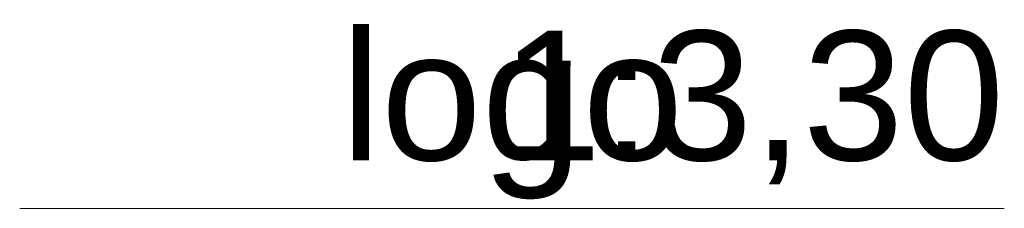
# Paper-space layout 'A-05 KOSZ NA ŚMIECI ' of a CAD drawing. Header units: millimetres. Extents: x 30 to 206, y -119 to 292.
# Tile 1 of 3: x 111.49 to 138.06, y -118.83 to -113.73. Entities that reach past the tile are written whole.
import ezdxf
from ezdxf.enums import TextEntityAlignment as Align

# ---------------------------------------------------------------- set-up
doc = ezdxf.new("R2010")
doc.units = ezdxf.units.MM
doc.header["$MEASUREMENT"] = 0
doc.layers.add('0_Nr_pióra__65', color=7, linetype='Continuous', lineweight=13, true_color=0x80c2ff)
doc.styles.add('STYL_AUTOMATYCZNY_1', font='arial.ttf')

# ---------------------------------------------------------------- blocks, each defined once
blk = doc.blocks.new('Wbudowany tytuł rysunku[1]', base_point=(111.491, -103.234))
at = {"layer": '0_Nr_pióra__65', "color": 151, "linetype": 'Continuous', "lineweight": 13, "true_color": 0x80c2ff}
blk.add_line((111.491, -118.834), (138.063, -118.834), dxfattribs=at)
at = {"layer": '0_Nr_pióra__65', "color": 151, "lineweight": 13, "true_color": 0x80c2ff, "style": 'STYL_AUTOMATYCZNY_1'}
blk.add_attdef('DUMMY_184', text='', height=3.5, dxfattribs=at).set_placement((111.491, -113.234), align=Align.TOP_LEFT)
blk.add_attdef('AC_DrawingScale', text='', height=3.5, dxfattribs=at).set_placement((138.063, -114.034), align=Align.TOP_RIGHT)
blk.add_attdef('AC_DrawingName', text='', height=3.5, dxfattribs=at).set_placement((124.777, -114.034), align=Align.TOP_CENTER)

psp = doc.layouts.new('A-05 KOSZ NA ŚMIECI ')

# ---------------------------------------------------------------- block references
at = {"layer": '0_Nr_pióra__65', "color": 151, "linetype": 'Continuous', "lineweight": 13, "true_color": 0x80c2ff}
psp.add_blockref('Wbudowany tytuł rysunku[1]', (111.491, -103.234), dxfattribs=at).add_auto_attribs({'AC_DrawingName': 'logo', 'AC_DrawingScale': '1:3,30'})

doc.saveas('drawing.dxf')
